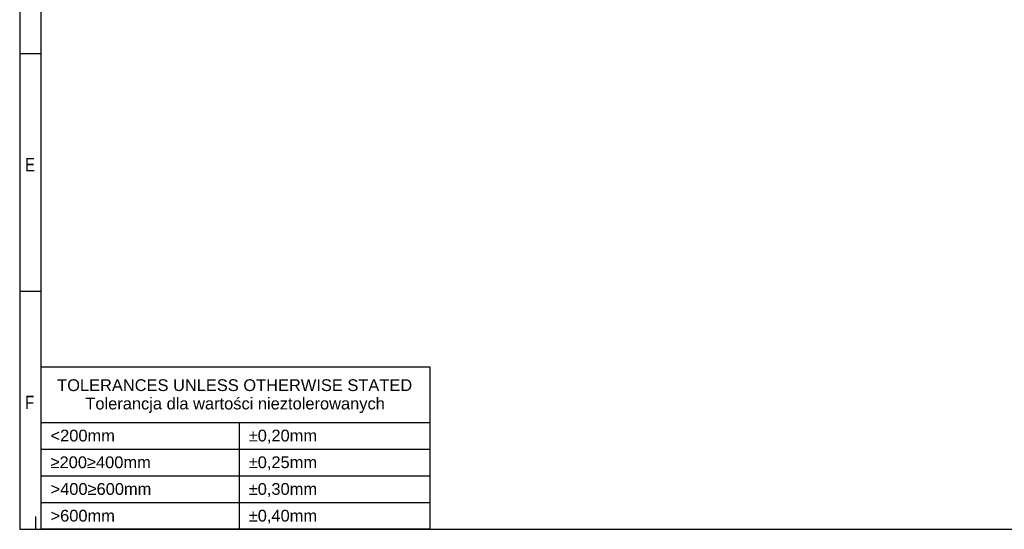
# Model space of a CAD drawing. Header units: millimetres. Extents: x 16 to 406, y 5 to 285.
# Tile 1 of 7: x 16 to 200, y 14 to 109. Entities that reach past the tile are written whole.
import ezdxf
from ezdxf.enums import TextEntityAlignment as Align

# ---------------------------------------------------------------- set-up
doc = ezdxf.new("R2010")
doc.units = ezdxf.units.MM
doc.layers.add('10', color=7, linetype='Continuous')
doc.styles.add('SEACAD_Arial', font='arial.ttf')

# ---------------------------------------------------------------- blocks, each defined once
blk = doc.blocks.new('SE')
at = {"color": 7, "linetype": 'Continuous'}
for p, q in [((19.67, 33.59), (92.38, 33.59)), ((56.75, 33.59), (56.75, 28.59)), ((19.67, 28.59), (92.38, 28.59)), ((56.75, 28.59), (56.75, 23.59)), ((19.67, 23.59), (92.38, 23.59)), ((56.75, 23.59), (56.75, 18.59)), ((19.67, 18.59), (92.38, 18.59)), ((56.75, 18.59), (56.75, 13.59))]:
    blk.add_line(p, q, dxfattribs=at)
blk.add_lwpolyline([(19.67, 13.59), (19.67, 44), (92.38, 44), (92.38, 13.59), (19.67, 13.59)], dxfattribs=at)
at = {"color": 7, "linetype": 'Continuous', "style": 'SEACAD_Arial'}
for s, p in [('TOLERANCES UNLESS OTHERWISE STATED', (22.67, 41.66)), ('Tolerancja dla wartości nieztolerowanych', (27.95, 38.22)), ('<200mm', (21.44, 32.23)), ('±0,20mm', (58.51, 32.23)), ('≥200≥400mm', (21.44, 27.23)), ('±0,25mm', (58.51, 27.23)), ('>400≥600mm', (21.44, 22.23)), ('±0,30mm', (58.51, 22.23)), ('>600mm', (21.44, 17.23)), ('±0,40mm', (58.51, 17.23))]:
    blk.add_text(s, height=2.2, dxfattribs=at).set_placement(p, align=Align.TOP_LEFT)

msp = doc.modelspace()

# ---------------------------------------------------------------- linework, layer by layer
at = {"layer": '10', "color": 7, "linetype": 'Continuous'}
for p, q in [((19.6664, 13.5775), (19.6664, 280.5775)), ((19.6664, 102.5775), (15.6664, 102.5775)), ((19.6664, 58.0775), (15.6664, 58.0775)), ((18.6664, 13.5775), (18.6664, 15.999))]:
    msp.add_line(p, q, dxfattribs=at)
msp.add_lwpolyline([(405.6664, 13.5775), (405.6664, 284.5775), (15.6664, 284.5775), (15.6664, 13.5775), (405.6664, 13.5775)], dxfattribs=at)

# ---------------------------------------------------------------- block references
msp.add_blockref('SE', (0, 0))

# ---------------------------------------------------------------- texts
at = {"layer": '10', "char_height": 2.5, "attachment_point": 1, "style": 'SEACAD_Arial'}
for s, insert, width in [('{\\farial rounded mt|b0||i0||c0|p34;\\C7;\\H2.50000002;\\W0.8;E}', (16.6664, 83.0775), 1.793488), ('{\\farial rounded mt|b0||i0||c0|p34;\\C7;\\H2.50000002;\\W0.8;F}', (16.6664, 38.5775), 1.630445)]:
    msp.add_mtext(s, dxfattribs=dict(at, insert=insert, width=width))

doc.saveas('drawing.dxf')
